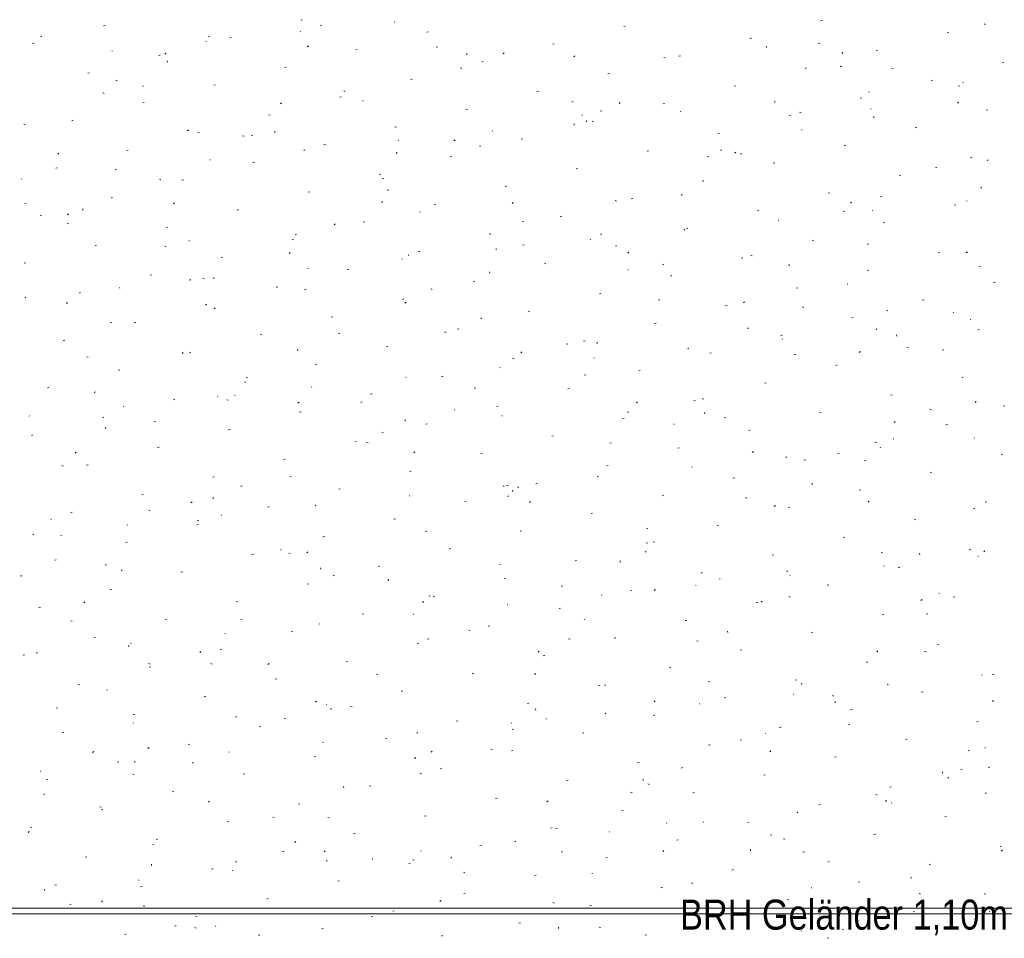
# Model space of a CAD drawing. Extents: x -740 to 300, y 62 to 1112.
# Tile 108 of 187: x -284 to -218, y 773 to 835. Entities that reach past the tile are written whole.
import ezdxf
from ezdxf.lldxf.tags import DXFTag

# ---------------------------------------------------------------- set-up
doc = ezdxf.new("R2010")
doc.units = 0
doc.layers.get('0').update_dxf_attribs({"lineweight": 13})
for name, color, linetype, lineweight, true_color in [('30 -35 Decken- 1 Konstruktion-Träger- Stahlbeton', 7, 'Continuous', 13, 0x33aa00), ('60- 61 allgemeine Ausstattung- 4 Terrassen', 9, 'Continuous', 9, 0x808080), ('70 -72 Beschriftung- 1 Beschriftung allgemein', 7, 'Continuous', 9, 0xff6633)]:
    doc.layers.add(name, color=color, linetype=linetype, lineweight=lineweight, true_color=true_color)
doc.layers.add('70 -71 Achsen- 1 Gebäudeachsen', color=7, linetype='STRICHPUNKT2-A06CPVBCL0', lineweight=18)
doc.styles.get("Standard").update_dxf_attribs({"font": 'ARIALN.TTF'})
tags = doc.linetypes.add('grob-A06CPVB9L0', pattern=[14, 3, -8, 3]).pattern_tags.tags
tags[8:9] = [DXFTag(74, 4), DXFTag(75, 0), DXFTag(340, '0'), DXFTag(46, 0.0), DXFTag(50, 0.0), DXFTag(44, 0.0), DXFTag(45, 0.0)]
tags[6:7] = [DXFTag(74, 4), DXFTag(75, 0), DXFTag(340, '0'), DXFTag(46, 0.0), DXFTag(50, 0.0), DXFTag(44, 0.0), DXFTag(45, 0.0)]
tags[4:5] = [DXFTag(74, 4), DXFTag(75, 0), DXFTag(340, '0'), DXFTag(46, 0.0), DXFTag(50, 0.0), DXFTag(44, 0.0), DXFTag(45, 0.0)]
tags = doc.linetypes.add('STRICHPUNKT2-A06CPVBCL0', pattern=[12.7, 6.35, -3.175, 0, -3.175]).pattern_tags.tags
tags[10:11] = [DXFTag(74, 4), DXFTag(75, 0), DXFTag(340, '0'), DXFTag(46, 0.0), DXFTag(50, 0.0), DXFTag(44, 0.0), DXFTag(45, 0.0)]
tags[8:9] = [DXFTag(74, 4), DXFTag(75, 0), DXFTag(340, '0'), DXFTag(46, 0.0), DXFTag(50, 0.0), DXFTag(44, 0.0), DXFTag(45, 0.0)]
tags[6:7] = [DXFTag(74, 4), DXFTag(75, 0), DXFTag(340, '0'), DXFTag(46, 0.0), DXFTag(50, 0.0), DXFTag(44, 0.0), DXFTag(45, 0.0)]
tags[4:5] = [DXFTag(74, 4), DXFTag(75, 0), DXFTag(340, '0'), DXFTag(46, 0.0), DXFTag(50, 0.0), DXFTag(44, 0.0), DXFTag(45, 0.0)]

# ---------------------------------------------------------------- blocks, each defined once
blk = doc.blocks.new('Referenz-A06CPVBEL0')
at = {"layer": '30 -35 Decken- 1 Konstruktion-Träger- Stahlbeton', "color": 0, "linetype": 'grob-A06CPVB9L0', "lineweight": -2, "ltscale": 0.13}
blk.add_line((-298.356, 774.512), (-154.356, 774.512), dxfattribs=at)
at = {"layer": '60- 61 allgemeine Ausstattung- 4 Terrassen', "color": 0}
for p, q in [((-265.393, 834.608), (-265.297, 834.632)), ((-259.067, 834.46), (-259.1, 834.496)), ((-230.399, 834.555), (-230.304, 834.579)), ((-278.649, 834.229), (-278.553, 834.253)), ((-265.398, 833.81), (-265.431, 833.847)), ((-264.054, 834.264), (-263.96, 834.235)), ((-256.912, 833.797), (-256.816, 833.82)), ((-243.656, 834.176), (-243.56, 834.2)), ((-219.424, 834.349), (-219.332, 834.313)), ((-282.809, 833.535), (-282.89, 833.478)), ((-271.729, 833.161), (-271.762, 833.198)), ((-271.616, 833.536), (-271.525, 833.499)), ((-270.168, 833.417), (-270.072, 833.441)), ((-235.175, 833.364), (-235.079, 833.388)), ((-221.918, 833.743), (-221.823, 833.767)), ((-283.424, 833.038), (-283.329, 833.062)), ((-278.06, 832.512), (-278.093, 832.548)), ((-264.877, 832.867), (-264.958, 832.81)), ((-261.687, 832.606), (-261.591, 832.63)), ((-256.286, 832.817), (-256.195, 832.78)), ((-248.431, 832.985), (-248.335, 833.009)), ((-234.072, 832.762), (-234.081, 832.85)), ((-230.575, 833.064), (-230.481, 833.036)), ((-226.693, 832.553), (-226.598, 832.577)), ((-274.943, 832.227), (-274.847, 832.251)), ((-274.466, 832.382), (-274.538, 832.315)), ((-274.36, 831.782), (-274.369, 831.87)), ((-254.216, 832.272), (-254.225, 832.36)), ((-253.206, 831.795), (-253.11, 831.818)), ((-251.695, 832.406), (-251.767, 832.339)), ((-246.946, 832.198), (-247.026, 832.142)), ((-240.957, 832.099), (-240.866, 832.062)), ((-239.95, 832.174), (-239.854, 832.198)), ((-228.924, 832.431), (-228.996, 832.363)), ((-266.462, 831.415), (-266.366, 831.439)), ((-254.642, 831.386), (-254.548, 831.358)), ((-231.469, 831.362), (-231.373, 831.386)), ((-229.014, 831.53), (-229.095, 831.474)), ((-225.627, 831.381), (-225.536, 831.344)), ((-218.212, 831.741), (-218.117, 831.765)), ((-279.718, 831.036), (-279.623, 831.06)), ((-277.82, 830.567), (-277.729, 830.53)), ((-257.981, 830.604), (-257.885, 830.628)), ((-244.725, 830.983), (-244.629, 831.007)), ((-222.987, 830.551), (-222.892, 830.575)), ((-276.005, 830.16), (-275.96, 830.157)), ((-271.237, 830.225), (-271.141, 830.249)), ((-262.49, 829.849), (-262.399, 829.812)), ((-249.5, 829.793), (-249.404, 829.816)), ((-236.244, 830.172), (-236.148, 830.196)), ((-221.163, 830.187), (-221.069, 830.158)), ((-220.825, 830.392), (-220.858, 830.429)), ((-278.708, 829.708), (-278.614, 829.68)), ((-262.756, 829.413), (-262.66, 829.437)), ((-261.241, 829.186), (-261.197, 829.183)), ((-227.763, 829.36), (-227.667, 829.384)), ((-227.156, 829.743), (-227.189, 829.779)), ((-276.012, 829.034), (-275.917, 829.058)), ((-266.68, 829.038), (-266.752, 828.971)), ((-254.275, 828.602), (-254.179, 828.626)), ((-247.161, 829.13), (-247.069, 829.093)), ((-245.229, 828.509), (-245.135, 828.48)), ((-243.909, 829.062), (-243.981, 828.995)), ((-241.019, 828.981), (-240.923, 829.005)), ((-239.819, 828.444), (-239.851, 828.481)), ((-233.487, 829.093), (-233.52, 829.13)), ((-227.041, 828.652), (-227.025, 828.611)), ((-221.137, 829.086), (-221.209, 829.019)), ((-219.281, 828.549), (-219.186, 828.573)), ((-280.787, 827.844), (-280.692, 827.868)), ((-267.531, 828.223), (-267.435, 828.247)), ((-246.477, 828.212), (-246.433, 828.209)), ((-246.15, 827.795), (-246.183, 827.831)), ((-232.538, 828.17), (-232.442, 828.194)), ((-231.831, 828.412), (-231.74, 828.375)), ((-226.842, 828.031), (-226.852, 828.12)), ((-284.024, 827.598), (-283.932, 827.561)), ((-272.94, 827.221), (-273.021, 827.165)), ((-259.05, 827.411), (-258.954, 827.435)), ((-252.481, 827.145), (-252.514, 827.182)), ((-246.987, 827.541), (-246.996, 827.629)), ((-245.794, 827.791), (-245.698, 827.814)), ((-231.713, 827.238), (-231.669, 827.235)), ((-224.057, 827.358), (-223.961, 827.382)), ((-272.306, 827.032), (-272.211, 827.056)), ((-269.296, 826.831), (-269.202, 826.802)), ((-268.694, 826.88), (-268.603, 826.843)), ((-267.131, 827.051), (-267.14, 827.139)), ((-258.812, 826.496), (-258.845, 826.533)), ((-255.008, 826.553), (-255.089, 826.496)), ((-250.569, 826.6), (-250.473, 826.624)), ((-237.313, 826.979), (-237.217, 827.003)), ((-277.081, 825.842), (-276.986, 825.866)), ((-265.143, 825.847), (-265.176, 825.883)), ((-263.825, 826.221), (-263.729, 826.245)), ((-253.364, 826.161), (-253.273, 826.125)), ((-237.076, 825.885), (-237.157, 825.828)), ((-228.832, 826.168), (-228.736, 826.192)), ((-281.665, 825.67), (-281.737, 825.602)), ((-271.474, 825.197), (-271.507, 825.234)), ((-258.893, 825.694), (-258.965, 825.627)), ((-255.344, 825.409), (-255.248, 825.433)), ((-242.088, 825.789), (-241.992, 825.812)), ((-238.035, 825.443), (-237.944, 825.406)), ((-236.122, 825.718), (-236.194, 825.651)), ((-235.817, 825.631), (-235.723, 825.602)), ((-220.351, 825.356), (-220.255, 825.38)), ((-219.145, 825.216), (-219.225, 825.16)), ((-281.856, 824.651), (-281.761, 824.675)), ((-277.806, 824.548), (-277.838, 824.585)), ((-268.6, 825.03), (-268.505, 825.054)), ((-246.863, 824.598), (-246.767, 824.622)), ((-233.607, 824.977), (-233.511, 825.001)), ((-222.705, 824.725), (-222.614, 824.688)), ((-284.137, 823.899), (-284.17, 823.935)), ((-274.898, 823.911), (-274.806, 823.874)), ((-273.375, 823.84), (-273.28, 823.864)), ((-260.119, 824.219), (-260.023, 824.243)), ((-259.883, 823.953), (-259.789, 823.924)), ((-225.126, 824.166), (-225.03, 824.19)), ((-259.568, 823.193), (-259.477, 823.156)), ((-251.638, 823.407), (-251.542, 823.431)), ((-238.382, 823.787), (-238.286, 823.81)), ((-219.613, 823.301), (-219.623, 823.389)), ((-278.15, 822.649), (-278.055, 822.673)), ((-264.894, 823.028), (-264.799, 823.052)), ((-243.157, 822.596), (-243.061, 822.62)), ((-239.757, 822.81), (-239.767, 822.898)), ((-229.901, 822.975), (-229.805, 822.999)), ((-226.404, 822.753), (-226.31, 822.725)), ((-283.95, 822.275), (-283.856, 822.246)), ((-280.046, 821.83), (-280.055, 821.918)), ((-273.878, 822.325), (-273.95, 822.258)), ((-269.669, 821.838), (-269.574, 821.862)), ((-259.902, 822.32), (-259.911, 822.408)), ((-256.413, 822.217), (-256.317, 822.241)), ((-251.107, 822.35), (-251.179, 822.282)), ((-244.239, 822.474), (-244.147, 822.438)), ((-228.336, 822.374), (-228.407, 822.307)), ((-221.42, 822.164), (-221.324, 822.188)), ((-220.57, 822.428), (-220.603, 822.465)), ((-282.925, 821.459), (-282.83, 821.482)), ((-281.002, 821.576), (-281.083, 821.519)), ((-257.379, 821.71), (-257.362, 821.669)), ((-247.932, 821.405), (-247.836, 821.429)), ((-234.676, 821.785), (-234.58, 821.808)), ((-228.909, 821.756), (-228.818, 821.719)), ((-226.901, 821.779), (-226.934, 821.816)), ((-281.101, 820.942), (-281.01, 820.905)), ((-274.444, 820.647), (-274.349, 820.671)), ((-263.071, 820.907), (-263.151, 820.851)), ((-261.188, 821.026), (-261.093, 821.05)), ((-250.471, 821.075), (-250.377, 821.047)), ((-239.451, 820.594), (-239.355, 820.618)), ((-233.233, 821.13), (-233.266, 821.166)), ((-226.195, 820.973), (-226.099, 820.997)), ((-265.772, 820.224), (-265.681, 820.187)), ((-252.707, 820.215), (-252.611, 820.239)), ((-245.139, 820.239), (-245.22, 820.183)), ((-239.564, 820.48), (-239.597, 820.517)), ((-279.219, 819.457), (-279.124, 819.48)), ((-274.537, 819.397), (-274.443, 819.369)), ((-272.92, 819.771), (-272.876, 819.768)), ((-265.963, 819.836), (-265.868, 819.86)), ((-252.226, 819.182), (-252.259, 819.218)), ((-250.442, 819.506), (-250.351, 819.469)), ((-245.895, 819.831), (-245.928, 819.867)), ((-244.226, 819.403), (-244.13, 819.427)), ((-230.97, 819.783), (-230.874, 819.806)), ((-227.207, 819.571), (-227.288, 819.514)), ((-270.738, 818.645), (-270.643, 818.669)), ((-266.092, 818.981), (-266.164, 818.914)), ((-258.557, 818.532), (-258.59, 818.569)), ((-258.156, 818.797), (-258.112, 818.794)), ((-257.482, 819.024), (-257.387, 819.048)), ((-243.32, 819.005), (-243.392, 818.938)), ((-235.745, 818.592), (-235.649, 818.616)), ((-235.113, 818.787), (-235.021, 818.75)), ((-222.489, 818.971), (-222.393, 818.995)), ((-220.549, 819.03), (-220.621, 818.962)), ((-283.994, 818.266), (-283.899, 818.29)), ((-264.888, 817.883), (-264.921, 817.919)), ((-249.001, 818.213), (-248.905, 818.237)), ((-241.058, 818.198), (-240.964, 818.169)), ((-232.528, 818.079), (-232.538, 818.167)), ((-219.783, 818.069), (-219.692, 818.032)), ((-275.513, 817.455), (-275.418, 817.478)), ((-271.976, 817.255), (-271.884, 817.218)), ((-271.22, 817.234), (-271.253, 817.27)), ((-262.257, 817.834), (-262.162, 817.858)), ((-252.672, 817.589), (-252.682, 817.677)), ((-243.393, 817.823), (-243.348, 817.82)), ((-240.52, 817.401), (-240.424, 817.425)), ((-227.264, 817.781), (-227.168, 817.804)), ((-277.551, 816.584), (-277.584, 816.621)), ((-272.816, 817.099), (-272.826, 817.187)), ((-267.032, 816.643), (-266.937, 816.667)), ((-253.776, 817.022), (-253.681, 817.046)), ((-232.039, 816.59), (-231.943, 816.614)), ((-228.629, 816.849), (-228.585, 816.846)), ((-218.783, 816.969), (-218.687, 816.993)), ((-283.882, 815.935), (-283.915, 815.971)), ((-280.288, 816.264), (-280.193, 816.288)), ((-265.125, 816.52), (-265.031, 816.491)), ((-256.646, 816.537), (-256.555, 816.5)), ((-245.295, 816.211), (-245.199, 816.235)), ((-281.077, 815.613), (-281.149, 815.546)), ((-271.807, 815.453), (-271.712, 815.476)), ((-271.133, 815.262), (-271.214, 815.205)), ((-258.551, 815.832), (-258.456, 815.856)), ((-258.305, 815.637), (-258.377, 815.57)), ((-241.316, 815.819), (-241.225, 815.782)), ((-236.814, 815.399), (-236.718, 815.423)), ((-235.534, 815.661), (-235.606, 815.594)), ((-231.646, 815.32), (-231.552, 815.291)), ((-223.558, 815.779), (-223.462, 815.802)), ((-263.326, 814.641), (-263.231, 814.665)), ((-253.201, 814.594), (-253.282, 814.537)), ((-250.07, 815.02), (-249.975, 815.044)), ((-228.333, 814.588), (-228.237, 814.612)), ((-225.987, 815.1), (-225.896, 815.063)), ((-221.511, 814.963), (-221.494, 814.922)), ((-278.179, 814.286), (-278.088, 814.25)), ((-276.582, 814.262), (-276.487, 814.286)), ((-241.589, 814.209), (-241.493, 814.233)), ((-235.27, 813.925), (-235.35, 813.869)), ((-220.316, 814.465), (-220.348, 814.501)), ((-268.101, 813.451), (-268.006, 813.474)), ((-262.85, 813.568), (-262.759, 813.531)), ((-255.712, 813.642), (-255.618, 813.613)), ((-254.845, 813.83), (-254.75, 813.854)), ((-233.108, 813.397), (-233.012, 813.421)), ((-226.647, 813.815), (-226.68, 813.852)), ((-225.299, 813.349), (-225.308, 813.437)), ((-219.852, 813.777), (-219.756, 813.8)), ((-281.357, 813.072), (-281.262, 813.095)), ((-259.62, 812.639), (-259.525, 812.663)), ((-247.52, 812.85), (-247.429, 812.813)), ((-246.364, 813.018), (-246.269, 813.042)), ((-245.443, 812.858), (-245.453, 812.946)), ((-232.978, 813.166), (-233.011, 813.202)), ((-224.627, 812.586), (-224.531, 812.61)), ((-279.779, 811.964), (-279.685, 811.935)), ((-273.29, 812.269), (-273.362, 812.201)), ((-272.876, 812.26), (-272.781, 812.284)), ((-265.587, 812.368), (-265.597, 812.456)), ((-250.519, 812.293), (-250.591, 812.226)), ((-239.309, 812.516), (-239.342, 812.553)), ((-237.883, 812.207), (-237.787, 812.231)), ((-232.191, 812.131), (-232.099, 812.095)), ((-227.747, 812.317), (-227.819, 812.25)), ((-222.234, 812.442), (-222.139, 812.414)), ((-264.395, 811.449), (-264.3, 811.472)), ((-251.139, 811.828), (-251.044, 811.852)), ((-245.64, 811.867), (-245.673, 811.904)), ((-229.402, 811.395), (-229.306, 811.419)), ((-277.651, 811.07), (-277.556, 811.093)), ((-269.054, 810.599), (-268.962, 810.562)), ((-258.303, 810.568), (-258.335, 810.605)), ((-255.914, 810.637), (-255.819, 810.661)), ((-251.971, 811.218), (-252.004, 811.254)), ((-246.3, 810.764), (-246.206, 810.736)), ((-242.658, 811.016), (-242.563, 811.04)), ((-220.921, 810.584), (-220.825, 810.608)), ((-269.17, 810.258), (-269.075, 810.282)), ((-264.634, 809.919), (-264.667, 809.956)), ((-234.177, 810.205), (-234.081, 810.229)), ((-282.427, 809.879), (-282.331, 809.903)), ((-279.196, 809.617), (-279.276, 809.56)), ((-270.965, 809.27), (-270.998, 809.306)), ((-269.836, 809.381), (-269.792, 809.378)), ((-260.689, 809.447), (-260.594, 809.47)), ((-253.724, 809.881), (-253.633, 809.844)), ((-247.433, 809.826), (-247.338, 809.85)), ((-225.696, 809.394), (-225.6, 809.417)), ((-277.296, 808.62), (-277.329, 808.657)), ((-273.945, 809.068), (-273.85, 809.091)), ((-270.367, 809.086), (-270.272, 809.058)), ((-265.504, 808.924), (-265.576, 808.857)), ((-261.264, 808.948), (-261.345, 808.892)), ((-252.208, 808.635), (-252.113, 808.659)), ((-242.732, 808.949), (-242.804, 808.881)), ((-238.952, 809.014), (-238.857, 809.038)), ((-238.394, 809.163), (-238.303, 809.126)), ((-219.961, 808.973), (-220.033, 808.906)), ((-218.07, 808.618), (-218.079, 808.706)), ((-283.627, 807.971), (-283.66, 808.008)), ((-265.464, 808.256), (-265.369, 808.28)), ((-255.072, 808.407), (-255.028, 808.404)), ((-251.848, 808.021), (-251.831, 807.98)), ((-243.332, 808.28), (-243.413, 808.223)), ((-238.214, 808.127), (-238.223, 808.215)), ((-230.471, 808.203), (-230.375, 808.227)), ((-223.065, 808.444), (-222.974, 808.408)), ((-278.721, 807.877), (-278.625, 807.901)), ((-275.257, 807.631), (-275.166, 807.594)), ((-258.358, 807.637), (-258.368, 807.725)), ((-256.983, 807.445), (-256.888, 807.469)), ((-243.727, 807.824), (-243.632, 807.848)), ((-240.308, 807.433), (-240.264, 807.43)), ((-236.888, 807.887), (-236.793, 807.858)), ((-225.4, 807.612), (-225.481, 807.555)), ((-221.99, 807.392), (-221.894, 807.415)), ((-283.496, 806.686), (-283.4, 806.71)), ((-278.502, 807.147), (-278.512, 807.235)), ((-270.239, 807.066), (-270.144, 807.089)), ((-259.928, 806.912), (-259.836, 806.875)), ((-248.502, 806.633), (-248.407, 806.657)), ((-235.246, 807.012), (-235.151, 807.036)), ((-261.758, 806.254), (-261.663, 806.278)), ((-260.954, 806.209), (-260.86, 806.18)), ((-244.598, 806.194), (-244.507, 806.157)), ((-226.765, 806.201), (-226.669, 806.225)), ((-225.544, 806.459), (-225.5, 806.456)), ((-220.061, 806.501), (-220.094, 806.537)), ((-280.488, 805.556), (-280.56, 805.489)), ((-275.015, 805.875), (-274.919, 805.899)), ((-257.717, 805.58), (-257.789, 805.513)), ((-253.277, 805.443), (-253.182, 805.467)), ((-240.021, 805.822), (-239.926, 805.846)), ((-234.946, 805.604), (-235.018, 805.537)), ((-229.269, 805.476), (-229.177, 805.439)), ((-226.392, 805.851), (-226.425, 805.888)), ((-218.284, 805.39), (-218.188, 805.413)), ((-281.461, 804.662), (-281.37, 804.625)), ((-279.79, 804.684), (-279.694, 804.708)), ((-266.533, 805.064), (-266.438, 805.087)), ((-244.796, 804.631), (-244.701, 804.655)), ((-232.723, 805.202), (-232.756, 805.239)), ((-231.54, 805.01), (-231.445, 805.034)), ((-227.475, 805.009), (-227.381, 804.98)), ((-258.052, 804.252), (-257.957, 804.276)), ((-239.054, 804.553), (-239.087, 804.589)), ((-223.059, 804.199), (-222.963, 804.223)), ((-271.309, 803.873), (-271.213, 803.897)), ((-266.131, 803.943), (-266.04, 803.907)), ((-251.542, 803.331), (-251.447, 803.302)), ((-249.571, 803.441), (-249.476, 803.465)), ((-245.385, 803.903), (-245.418, 803.94)), ((-236.315, 803.82), (-236.22, 803.844)), ((-230.985, 803.396), (-230.994, 803.485)), ((-276.084, 802.682), (-275.988, 802.706)), ((-269.326, 803.303), (-269.407, 803.246)), ((-262.827, 803.062), (-262.732, 803.085)), ((-251.717, 803.254), (-251.75, 803.291)), ((-251.129, 802.906), (-251.138, 802.994)), ((-250.802, 803.225), (-250.711, 803.188)), ((-241.09, 802.629), (-240.995, 802.653)), ((-227.834, 803.008), (-227.739, 803.032)), ((-272.702, 802.212), (-272.774, 802.145)), ((-271.273, 802.416), (-271.282, 802.504)), ((-264.379, 801.955), (-264.412, 801.992)), ((-258.048, 802.605), (-258.081, 802.641)), ((-254.346, 802.25), (-254.251, 802.274)), ((-251.395, 802.634), (-251.475, 802.578)), ((-249.931, 802.236), (-250.003, 802.169)), ((-235.472, 802.507), (-235.381, 802.47)), ((-227.159, 802.26), (-227.231, 802.193)), ((-219.353, 802.197), (-219.257, 802.221)), ((-280.859, 801.492), (-280.763, 801.516)), ((-275.608, 801.653), (-275.514, 801.624)), ((-270.71, 801.306), (-270.743, 801.343)), ((-267.603, 801.871), (-267.507, 801.895)), ((-245.865, 801.439), (-245.77, 801.463)), ((-233.463, 801.966), (-233.544, 801.91)), ((-232.609, 801.818), (-232.514, 801.842)), ((-220.143, 801.789), (-220.051, 801.752)), ((-282.185, 801.079), (-282.169, 801.038)), ((-277.041, 800.657), (-277.074, 800.693)), ((-272.378, 800.68), (-272.282, 800.704)), ((-272.335, 800.975), (-272.244, 800.938)), ((-259.121, 801.06), (-259.026, 801.083)), ((-224.128, 801.006), (-224.033, 801.03)), ((-283.372, 800.007), (-283.405, 800.044)), ((-257.006, 800.256), (-256.914, 800.22)), ((-250.64, 800.248), (-250.545, 800.272)), ((-242.129, 800.453), (-242.035, 800.425)), ((-237.384, 800.627), (-237.289, 800.651)), ((-281.515, 799.965), (-281.471, 799.963)), ((-277.153, 799.49), (-277.057, 799.514)), ((-263.897, 799.869), (-263.801, 799.893)), ((-242.159, 799.437), (-242.064, 799.461)), ((-241.676, 799.538), (-241.585, 799.501)), ((-228.903, 799.816), (-228.808, 799.84)), ((-268.672, 798.678), (-268.576, 798.702)), ((-266.751, 798.991), (-266.707, 798.989)), ((-266.196, 798.775), (-266.102, 798.746)), ((-264.915, 798.868), (-264.987, 798.801)), ((-255.415, 799.058), (-255.32, 799.081)), ((-242.144, 798.892), (-242.216, 798.825)), ((-226.347, 798.82), (-226.255, 798.783)), ((-223.756, 798.666), (-223.765, 798.754)), ((-220.422, 799.004), (-220.327, 799.028)), ((-219.373, 798.916), (-219.445, 798.849)), ((-281.928, 798.299), (-281.832, 798.323)), ((-251.988, 798.017), (-251.943, 798.015)), ((-246.934, 798.246), (-246.839, 798.27)), ((-243.9, 798.175), (-243.909, 798.263)), ((-233.678, 798.625), (-233.583, 798.649)), ((-219.806, 798.537), (-219.839, 798.574)), ((-278.539, 798.006), (-278.448, 797.969)), ((-277.389, 797.657), (-277.47, 797.601)), ((-273.447, 797.488), (-273.351, 797.512)), ((-264.044, 797.685), (-264.053, 797.773)), ((-260.191, 797.867), (-260.095, 797.891)), ((-238.453, 797.435), (-238.358, 797.459)), ((-232.717, 797.576), (-232.623, 797.547)), ((-226.137, 797.888), (-226.17, 797.924)), ((-225.197, 797.814), (-225.102, 797.838)), ((-284.188, 797.195), (-284.197, 797.283)), ((-264.966, 796.676), (-264.87, 796.7)), ((-263.209, 797.288), (-263.118, 797.251)), ((-259.457, 796.989), (-259.538, 796.933)), ((-251.709, 797.056), (-251.614, 797.079)), ((-237.224, 797.043), (-237.18, 797.04)), ((-232.468, 797.238), (-232.501, 797.275)), ((-278.222, 796.297), (-278.126, 796.321)), ((-247.88, 796.569), (-247.789, 796.532)), ((-243.228, 796.244), (-243.133, 796.268)), ((-241.525, 796.321), (-241.606, 796.264)), ((-238.8, 796.589), (-238.832, 796.626)), ((-229.972, 796.623), (-229.877, 796.647)), ((-222.46, 796.069), (-222.416, 796.066)), ((-279.9, 795.499), (-279.972, 795.432)), ((-269.741, 795.486), (-269.645, 795.51)), ((-257.129, 795.523), (-257.201, 795.456)), ((-256.783, 795.898), (-256.689, 795.869)), ((-256.485, 795.865), (-256.389, 795.889)), ((-245.131, 795.94), (-245.164, 795.976)), ((-234.747, 795.433), (-234.652, 795.457)), ((-234.358, 795.548), (-234.43, 795.48)), ((-232.55, 795.851), (-232.459, 795.814)), ((-223.594, 795.652), (-223.674, 795.596)), ((-221.491, 795.812), (-221.396, 795.836)), ((-282.997, 795.107), (-282.901, 795.131)), ((-251.462, 795.29), (-251.495, 795.327)), ((-248.003, 795.054), (-247.908, 795.077)), ((-280.85, 794.22), (-280.756, 794.191)), ((-274.516, 794.295), (-274.42, 794.319)), ((-269.413, 794.319), (-269.322, 794.282)), ((-261.26, 794.674), (-261.164, 794.698)), ((-257.793, 794.641), (-257.826, 794.677)), ((-246.317, 794.332), (-246.301, 794.291)), ((-239.522, 794.242), (-239.427, 794.266)), ((-226.266, 794.621), (-226.171, 794.645)), ((-223.304, 794.698), (-223.21, 794.669)), ((-266.035, 793.484), (-265.939, 793.508)), ((-264.124, 793.992), (-264.157, 794.028)), ((-254.084, 793.601), (-253.992, 793.564)), ((-252.779, 793.863), (-252.683, 793.887)), ((-236.671, 793.444), (-236.68, 793.533)), ((-231.041, 793.431), (-230.946, 793.455)), ((-279.291, 793.105), (-279.195, 793.129)), ((-276.787, 792.693), (-276.819, 792.729)), ((-270.455, 793.342), (-270.488, 793.379)), ((-256.815, 792.954), (-256.824, 793.042)), ((-247.371, 793.02), (-247.277, 792.991)), ((-244.297, 793.052), (-244.202, 793.075)), ((-238.754, 792.882), (-238.663, 792.845)), ((-283.118, 792.044), (-283.151, 792.08)), ((-276.959, 792.464), (-276.968, 792.552)), ((-272.114, 792.155), (-272.186, 792.088)), ((-270.81, 792.293), (-270.714, 792.317)), ((-257.554, 792.672), (-257.458, 792.696)), ((-249.342, 792.179), (-249.414, 792.112)), ((-235.816, 792.24), (-235.721, 792.264)), ((-226.571, 792.203), (-226.643, 792.136)), ((-223.424, 792.164), (-223.333, 792.127)), ((-222.56, 792.619), (-222.465, 792.643)), ((-284.066, 791.914), (-283.97, 791.938)), ((-262.329, 791.482), (-262.233, 791.506)), ((-249.073, 791.861), (-248.977, 791.885)), ((-227.335, 791.429), (-227.24, 791.453)), ((-275.617, 791.35), (-275.526, 791.313)), ((-275.585, 791.103), (-275.489, 791.127)), ((-271.437, 791.342), (-271.343, 791.313)), ((-267.52, 791.344), (-267.6, 791.287)), ((-240.591, 791.05), (-240.496, 791.073)), ((-267.104, 790.291), (-267.008, 790.315)), ((-260.287, 790.632), (-260.196, 790.595)), ((-253.848, 790.67), (-253.752, 790.694)), ((-249.588, 790.675), (-249.669, 790.619)), ((-237.958, 790.142), (-237.864, 790.113)), ((-232.11, 790.238), (-232.015, 790.262)), ((-219.551, 790.573), (-219.584, 790.61)), ((-218.854, 790.617), (-218.759, 790.641)), ((-280.36, 789.912), (-280.264, 789.936)), ((-278.431, 789.576), (-278.386, 789.573)), ((-258.623, 789.48), (-258.527, 789.504)), ((-245.367, 789.859), (-245.271, 789.883)), ((-244.958, 789.913), (-244.866, 789.877)), ((-231.656, 790.007), (-231.737, 789.951)), ((-225.882, 789.924), (-225.915, 789.96)), ((-223.629, 789.427), (-223.534, 789.451)), ((-271.879, 789.101), (-271.783, 789.125)), ((-264.327, 788.811), (-264.399, 788.744)), ((-241.556, 788.835), (-241.628, 788.768)), ((-236.885, 789.048), (-236.79, 789.071)), ((-232.214, 789.275), (-232.247, 789.311)), ((-229.628, 789.195), (-229.537, 789.158)), ((-229.442, 788.714), (-229.451, 788.802)), ((-218.785, 788.859), (-218.857, 788.792)), ((-281.821, 788.381), (-281.729, 788.344)), ((-263.667, 788.602), (-263.623, 788.599)), ((-263.398, 788.289), (-263.302, 788.313)), ((-262.025, 788.464), (-261.931, 788.435)), ((-250.142, 788.668), (-250.046, 788.692)), ((-249.586, 788.223), (-249.595, 788.311)), ((-238.545, 788.625), (-238.578, 788.662)), ((-228.404, 788.236), (-228.309, 788.26)), ((-276.654, 787.91), (-276.558, 787.934)), ((-269.73, 787.733), (-269.739, 787.821)), ((-266.491, 787.663), (-266.4, 787.626)), ((-254.917, 787.478), (-254.821, 787.502)), ((-248.903, 787.628), (-248.859, 787.625)), ((-244.876, 787.976), (-244.909, 788.012)), ((-241.661, 787.857), (-241.565, 787.881)), ((-219.923, 787.425), (-219.828, 787.449)), ((-276.655, 787.391), (-276.638, 787.35)), ((-268.173, 787.099), (-268.077, 787.123)), ((-251.207, 787.326), (-251.24, 787.363)), ((-251.161, 786.945), (-251.07, 786.908)), ((-233.179, 787.046), (-233.084, 787.069)), ((-228.546, 787.265), (-228.452, 787.236)), ((-281.429, 786.72), (-281.333, 786.743)), ((-259.692, 786.287), (-259.596, 786.311)), ((-257.538, 786.677), (-257.571, 786.714)), ((-246.436, 786.666), (-246.34, 786.69)), ((-235.832, 786.226), (-235.741, 786.19)), ((-234.139, 786.654), (-234.095, 786.651)), ((-224.698, 786.234), (-224.603, 786.258)), ((-279.312, 785.442), (-279.384, 785.375)), ((-275.582, 785.698), (-275.663, 785.642)), ((-272.948, 785.908), (-272.852, 785.932)), ((-263.869, 786.028), (-263.902, 786.064)), ((-256.541, 785.467), (-256.613, 785.4)), ((-252.612, 785.587), (-252.518, 785.558)), ((-251.211, 785.476), (-251.115, 785.5)), ((-237.955, 785.855), (-237.859, 785.879)), ((-233.769, 785.491), (-233.841, 785.424)), ((-220.502, 785.508), (-220.411, 785.471)), ((-219.376, 785.68), (-219.331, 785.677)), ((-270.201, 785.378), (-270.234, 785.415)), ((-264.467, 785.097), (-264.371, 785.121)), ((-257.651, 785.03), (-257.731, 784.973)), ((-229.473, 785.044), (-229.378, 785.067)), ((-282.863, 784.08), (-282.896, 784.116)), ((-277.723, 784.718), (-277.627, 784.741)), ((-276.532, 784.729), (-276.565, 784.766)), ((-272.695, 784.694), (-272.604, 784.657)), ((-255.986, 784.285), (-255.89, 784.309)), ((-242.73, 784.664), (-242.634, 784.688)), ((-239.719, 784.362), (-239.799, 784.305)), ((-220.992, 784.232), (-220.897, 784.256)), ((-219.133, 784.387), (-219.039, 784.358)), ((-282.498, 783.527), (-282.403, 783.551)), ((-276.679, 783.909), (-276.585, 783.88)), ((-269.242, 783.906), (-269.146, 783.93)), ((-257.365, 783.976), (-257.274, 783.939)), ((-247.505, 783.474), (-247.409, 783.498)), ((-242.357, 783.492), (-242.366, 783.58)), ((-234.249, 783.853), (-234.153, 783.877)), ((-222.213, 783.983), (-222.222, 784.071)), ((-221.787, 783.693), (-221.868, 783.637)), ((-262.501, 783.002), (-262.51, 783.09)), ((-260.761, 783.095), (-260.665, 783.119)), ((-242.036, 783.258), (-241.944, 783.221)), ((-225.767, 783.042), (-225.672, 783.065)), ((-282.645, 782.512), (-282.654, 782.6)), ((-274.017, 782.716), (-273.921, 782.739)), ((-252.28, 782.283), (-252.184, 782.307)), ((-248.754, 782.122), (-248.826, 782.055)), ((-243.2, 782.709), (-243.106, 782.68)), ((-239.024, 782.662), (-238.928, 782.686)), ((-226.706, 782.539), (-226.615, 782.502)), ((-225.983, 782.147), (-226.055, 782.079)), ((-219.296, 782.609), (-219.329, 782.646)), ((-278.899, 781.725), (-278.807, 781.689)), ((-278.792, 781.525), (-278.697, 781.549)), ((-271.526, 782.098), (-271.598, 782.031)), ((-265.536, 781.904), (-265.44, 781.928)), ((-243.799, 781.472), (-243.703, 781.496)), ((-230.543, 781.851), (-230.447, 781.875)), ((-225.628, 781.96), (-225.661, 781.997)), ((-267.266, 781.031), (-267.172, 781.002)), ((-263.569, 781.007), (-263.478, 780.97)), ((-257.055, 781.093), (-256.959, 781.117)), ((-231.959, 781.311), (-231.992, 781.347)), ((-222.061, 781.04), (-221.966, 781.063)), ((-283.567, 780.335), (-283.472, 780.358)), ((-270.311, 780.714), (-270.215, 780.737)), ((-248.574, 780.281), (-248.478, 780.305)), ((-248.239, 780.289), (-248.148, 780.252)), ((-240.787, 780.644), (-240.77, 780.603)), ((-238.29, 780.661), (-238.323, 780.698)), ((-235.318, 780.66), (-235.222, 780.684)), ((-283.645, 780.053), (-283.725, 779.996)), ((-275.086, 779.523), (-274.991, 779.547)), ((-261.83, 779.902), (-261.734, 779.926)), ((-244.621, 780.012), (-244.654, 780.049)), ((-240.093, 779.47), (-239.997, 779.494)), ((-233.787, 779.831), (-233.693, 779.802)), ((-232.91, 779.571), (-232.819, 779.534)), ((-226.837, 779.849), (-226.741, 779.873)), ((-275.346, 779.186), (-275.302, 779.183)), ((-265.713, 779.384), (-265.794, 779.328)), ((-253.349, 779.091), (-253.253, 779.115)), ((-250.952, 779.363), (-250.985, 779.399)), ((-235.128, 778.762), (-235.137, 778.85)), ((-218.355, 779.038), (-218.26, 779.061)), ((-279.861, 778.333), (-279.766, 778.356)), ((-266.605, 778.712), (-266.509, 778.735)), ((-263.739, 778.754), (-263.811, 778.687)), ((-260.583, 778.212), (-260.538, 778.209)), ((-257.854, 778.153), (-257.76, 778.124)), ((-257.283, 778.713), (-257.316, 778.75)), ((-255.272, 778.271), (-255.281, 778.359)), ((-247.781, 778.716), (-247.862, 778.66)), ((-244.868, 778.279), (-244.772, 778.303)), ((-240.968, 778.778), (-241.04, 778.711)), ((-231.612, 778.659), (-231.516, 778.682)), ((-218.196, 778.802), (-218.268, 778.735)), ((-275.416, 777.781), (-275.425, 777.869)), ((-271.38, 777.521), (-271.285, 777.545)), ((-269.773, 778.038), (-269.681, 778.002)), ((-263.615, 778.064), (-263.648, 778.101)), ((-258.124, 777.9), (-258.028, 777.924)), ((-236.387, 777.468), (-236.291, 777.492)), ((-229.85, 778.048), (-229.93, 777.991)), ((-223.131, 777.847), (-223.035, 777.871)), ((-269.946, 777.415), (-269.979, 777.451)), ((-254.443, 777.32), (-254.352, 777.283)), ((-249.643, 777.089), (-249.547, 777.113)), ((-245.819, 777.238), (-245.775, 777.235)), ((-224.375, 776.954), (-224.281, 776.925)), ((-281.92, 776.475), (-281.826, 776.446)), ((-276.277, 776.765), (-276.31, 776.802)), ((-276.155, 776.331), (-276.06, 776.354)), ((-262.899, 776.71), (-262.803, 776.734)), ((-241.162, 776.277), (-241.066, 776.301)), ((-239.114, 776.602), (-239.022, 776.565)), ((-231.055, 776.264), (-231.011, 776.261)), ((-227.906, 776.657), (-227.81, 776.68)), ((-282.608, 776.116), (-282.641, 776.153)), ((-267.674, 775.519), (-267.579, 775.543)), ((-254.418, 775.898), (-254.322, 775.922)), ((-223.784, 775.883), (-223.693, 775.847)), ((-219.425, 775.845), (-219.329, 775.869)), ((-280.93, 775.14), (-280.835, 775.164)), ((-278.724, 775.386), (-278.796, 775.319)), ((-275.976, 775.07), (-275.885, 775.033)), ((-255.953, 775.41), (-256.025, 775.343)), ((-248.441, 775.276), (-248.347, 775.247)), ((-245.937, 775.087), (-245.841, 775.111)), ((-233.181, 775.434), (-233.253, 775.367)), ((-232.681, 775.466), (-232.585, 775.49)), ((-272.449, 774.329), (-272.354, 774.352)), ((-260.647, 774.351), (-260.556, 774.314)), ((-259.193, 774.708), (-259.097, 774.732)), ((-237.456, 774.275), (-237.36, 774.299)), ((-224.2, 774.655), (-224.104, 774.678)), ((-219.042, 774.646), (-219.075, 774.682)), ((-273.776, 773.739), (-273.856, 773.683)), ((-272.508, 773.597), (-272.414, 773.569)), ((-271.124, 773.702), (-271.108, 773.661)), ((-263.968, 773.517), (-263.873, 773.541)), ((-250.712, 773.896), (-250.616, 773.92)), ((-248.043, 773.54), (-248.052, 773.628)), ((-245.317, 773.633), (-245.226, 773.596)), ((-227.899, 774.031), (-227.908, 774.119)), ((-225.373, 773.996), (-225.406, 774.033)), ((-277.224, 773.138), (-277.129, 773.162)), ((-268.187, 773.05), (-268.196, 773.138)), ((-255.844, 773.071), (-255.924, 773.014)), ((-242.231, 773.085), (-242.135, 773.109)), ((-231.704, 773.347), (-231.737, 773.384)), ((-229.988, 772.915), (-229.897, 772.878)), ((-228.975, 773.464), (-228.879, 773.488))]:
    blk.add_line(p, q, dxfattribs=at)
at = {"layer": '70 -71 Achsen- 1 Gebäudeachsen', "color": 0, "linetype": 'STRICHPUNKT2-A06CPVBCL0', "ltscale": 0.18}
blk.add_line((-682.362, 774.912), (76.349, 774.912), dxfattribs=at)
at = {"layer": '70 -72 Beschriftung- 1 Beschriftung allgemein', "color": 0, "linetype": 'Continuous', "ltscale": 0.13, "insert": (-239.875, 775.476), "char_height": 2.01377, "attachment_point": 1}
blk.add_mtext('{\\fArial Narrow;BRH Geländer 1,10m}', dxfattribs=at)

msp = doc.modelspace()

# ---------------------------------------------------------------- block references
at = {"color": 8, "lineweight": 13, "ltscale": 0.13, "true_color": 0x808080}
msp.add_blockref('Referenz-A06CPVBEL0', (0, 0), dxfattribs=at)

doc.saveas('drawing.dxf')
